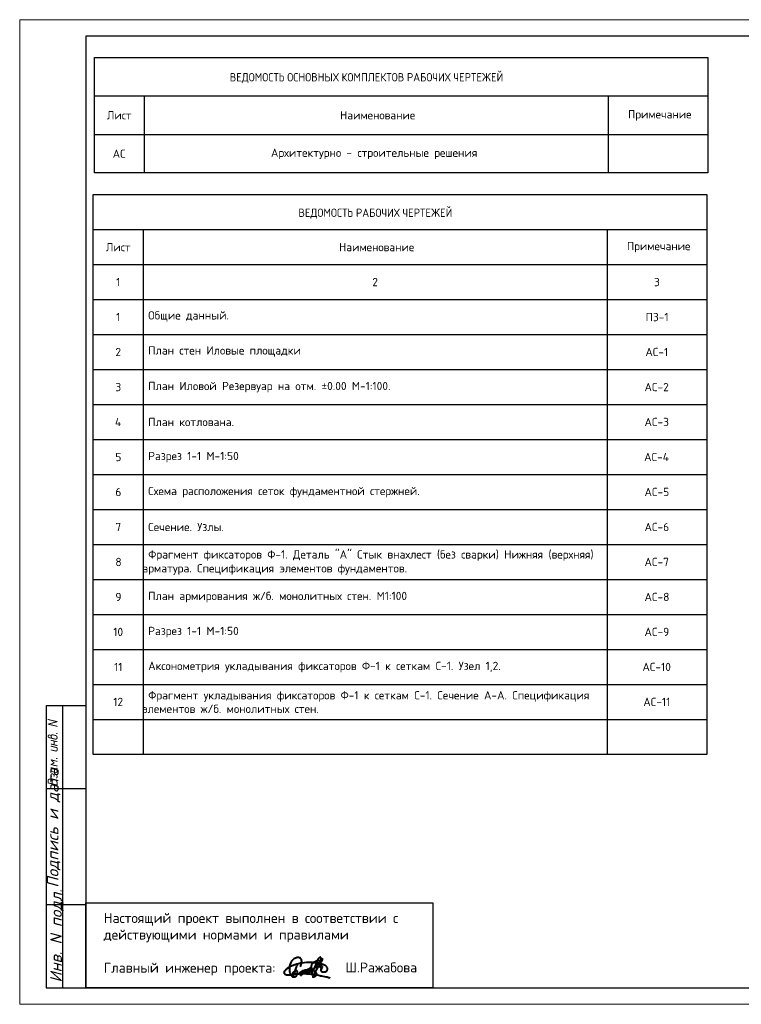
# Model space of a CAD drawing. Header units: millimetres. Extents: x -2765404 to 1548445, y -374876 to 1313256.
# Tile 72 of 77: x 15757 to 37526, y -32404 to -2707. Entities that reach past the tile are written whole.
import ezdxf

# ---------------------------------------------------------------- set-up
doc = ezdxf.new("R2010")
doc.units = ezdxf.units.MM
for name, color, linetype in [('PDF _0', 7, 'Continuous'), ('PDF _СТЕНА', 7, 'Continuous'), ('PDF _Текст', 7, 'Continuous'), ('PDF _ЭМ', 7, 'Continuous')]:
    doc.layers.add(name, color=color, linetype=linetype)
doc.styles.add('PDF Cambria', font='Cambria.ttf')
doc.styles.add('PDF Cambria Bold', font='cambriab.ttf')
doc.styles.add('PDF ISOCPEUR', font='isocpeur.ttf')
doc.styles.add('PDF ISOCPEUR Italic', font='isocpeui.ttf')

# ---------------------------------------------------------------- blocks, each defined once
blk = doc.blocks.new('ghfgj jghjmhg jjbkm jkm')
at = {"color": 5, "linetype": 'ByBlock', "lineweight": 40}
for points in [[(-261.31, -8185.11), (-261.13, -8184.8), (-260.98, -8184.44), (-260.83, -8184.1), (-260.77, -8183.74), (-260.77, -8183.33), (-260.84, -8183.04), (-260.94, -8182.72), (-261.1, -8182.45), (-261.24, -8182.27), (-261.41, -8182.13), (-261.62, -8182.06), (-261.9, -8181.99), (-262.16, -8181.99), (-262.45, -8182.02), (-262.71, -8182.09), (-263.01, -8182.18), (-263.21, -8182.28), (-263.56, -8182.45), (-264.11, -8182.93), (-264.37, -8183.23), (-264.55, -8183.47), (-264.7, -8183.74), (-264.8, -8183.97), (-264.9, -8184.28), (-265, -8184.61), (-265.09, -8184.89), (-265.13, -8185.31), (-265.15, -8185.69), (-265.12, -8186.51), (-265.09, -8186.93), (-265.04, -8187.29), (-264.92, -8187.73), (-264.78, -8187.96), (-264.64, -8188.12), (-264.45, -8188.27), (-264.32, -8188.36), (-264.16, -8188.48), (-263.95, -8188.61), (-263.68, -8188.73), (-263.56, -8188.75), (-263.38, -8188.75), (-263.2, -8188.74), (-263.02, -8188.68), (-262.84, -8188.57), (-262.69, -8188.42), (-262.59, -8188.25), (-262.52, -8188.12), (-262.41, -8187.9), (-262.33, -8187.69), (-262.3, -8187.5), (-262.26, -8187.31), (-262.28, -8187.17), (-262.31, -8186.97), (-262.36, -8186.84), (-262.45, -8186.73), (-262.56, -8186.64), (-262.73, -8186.58), (-262.89, -8186.59), (-263.01, -8186.62), (-263.19, -8186.68), (-263.41, -8186.81), (-263.72, -8187.06), (-263.88, -8187.25), (-263.98, -8187.39), (-264.08, -8187.51), (-264.14, -8187.64), (-264.2, -8187.77), (-264.24, -8187.93), (-264.28, -8188.14), (-264.29, -8188.31), (-264.26, -8188.51), (-264.16, -8188.67), (-264.1, -8188.78), (-264.05, -8188.82), (-264.02, -8188.82), (-263.97, -8188.8), (-263.94, -8188.76), (-263.9, -8188.7), (-263.85, -8188.61), (-263.54, -8187.99), (-263.32, -8187.47), (-263.12, -8186.97), (-262.97, -8186.37), (-262.66, -8185.37), (-262.49, -8184.87), (-262.44, -8184.66), (-262.42, -8184.64), (-262.41, -8184.62), (-262.39, -8184.62), (-262.37, -8184.63), (-262.36, -8184.64), (-262.36, -8184.67), (-262.36, -8184.69), (-262.37, -8184.71), (-262.38, -8184.74)], [(-261.91, -8188.06), (-261.82, -8187.85), (-261.76, -8187.75), (-261.72, -8187.7), (-261.67, -8187.6), (-261.55, -8187.48), (-261.46, -8187.39), (-261.37, -8187.28), (-261.3, -8187.19), (-261.16, -8187.1), (-261.1, -8187.05), (-261, -8186.94), (-260.91, -8186.85), (-260.83, -8186.81), (-260.75, -8186.76), (-260.66, -8186.71), (-260.58, -8186.66), (-260.51, -8186.61), (-260.44, -8186.57), (-260.38, -8186.54), (-260.32, -8186.52), (-260.26, -8186.51), (-260.22, -8186.51), (-260.19, -8186.53), (-260.18, -8186.54), (-260.16, -8186.58), (-260.14, -8186.65), (-260.15, -8186.71), (-260.15, -8186.76), (-260.17, -8186.81), (-260.19, -8186.86), (-260.2, -8186.9), (-260.24, -8187.01), (-260.26, -8187.11), (-260.27, -8187.17), (-260.29, -8187.21), (-260.32, -8187.29), (-260.35, -8187.37), (-260.38, -8187.43), (-260.41, -8187.49), (-260.47, -8187.62), (-260.52, -8187.67), (-260.56, -8187.77), (-260.6, -8187.82), (-260.66, -8187.9), (-260.7, -8187.94), (-260.73, -8187.99), (-260.76, -8188.02), (-260.79, -8188.05), (-260.82, -8188.09), (-260.86, -8188.12), (-260.89, -8188.15), (-260.93, -8188.18), (-260.96, -8188.21), (-261, -8188.23), (-261.04, -8188.26), (-261.08, -8188.27), (-261.1, -8188.25), (-261.1, -8188.22), (-261.1, -8188.19), (-261.09, -8188.15), (-261.08, -8188.12), (-261.06, -8188.06), (-261.04, -8188.01), (-261.02, -8187.96), (-261, -8187.92), (-260.96, -8187.85), (-260.93, -8187.79), (-260.89, -8187.71), (-260.88, -8187.68), (-260.84, -8187.63), (-260.77, -8187.53), (-260.75, -8187.48), (-260.74, -8187.45), (-260.71, -8187.4), (-260.69, -8187.35), (-260.66, -8187.31), (-260.63, -8187.27), (-260.6, -8187.22), (-260.57, -8187.19), (-260.54, -8187.14), (-260.5, -8187.1), (-260.47, -8187.07), (-260.44, -8187.02), (-260.4, -8186.98), (-260.38, -8186.96), (-260.36, -8186.94), (-260.34, -8186.92), (-260.32, -8186.89), (-260.3, -8186.86), (-260.28, -8186.83), (-260.25, -8186.78), (-260.21, -8186.75), (-260.15, -8186.7), (-260.11, -8186.66), (-260.05, -8186.6), (-259.98, -8186.55), (-259.9, -8186.51), (-259.83, -8186.45), (-259.75, -8186.42), (-259.7, -8186.4), (-259.64, -8186.37), (-259.58, -8186.35), (-259.51, -8186.34), (-259.45, -8186.32), (-259.39, -8186.3), (-259.34, -8186.28), (-259.28, -8186.28), (-259.24, -8186.27), (-259.17, -8186.27), (-259.12, -8186.28), (-259.08, -8186.33), (-259.05, -8186.37), (-259.01, -8186.42), (-259, -8186.47), (-258.99, -8186.51), (-258.98, -8186.58), (-258.99, -8186.62), (-259, -8186.68), (-259, -8186.76), (-259.02, -8186.81), (-259.04, -8186.88), (-259.06, -8186.94), (-259.09, -8187.01), (-259.11, -8187.08), (-259.14, -8187.16), (-259.17, -8187.22), (-259.23, -8187.3), (-259.27, -8187.37), (-259.32, -8187.45), (-259.37, -8187.52), (-259.43, -8187.59), (-259.47, -8187.65), (-259.52, -8187.72), (-259.58, -8187.77), (-259.66, -8187.78), (-259.72, -8187.77), (-259.78, -8187.75), (-259.78, -8187.71), (-259.78, -8187.65), (-259.76, -8187.61), (-259.75, -8187.55), (-259.73, -8187.52), (-259.71, -8187.48), (-259.68, -8187.44), (-259.65, -8187.39), (-259.62, -8187.34), (-259.59, -8187.28), (-259.55, -8187.24), (-259.52, -8187.17), (-259.47, -8187.1), (-259.43, -8187.03), (-259.38, -8186.94), (-259.33, -8186.83), (-259.25, -8186.73), (-259.21, -8186.65), (-259.19, -8186.6), (-259.16, -8186.53), (-259.11, -8186.46), (-259.08, -8186.41), (-259.04, -8186.38), (-258.99, -8186.35), (-258.94, -8186.3), (-258.87, -8186.25), (-258.79, -8186.2), (-258.73, -8186.14), (-258.66, -8186.11), (-258.58, -8186.08), (-258.51, -8186.06), (-258.43, -8186.05), (-258.37, -8186.04), (-258.3, -8186.05), (-258.24, -8186.08), (-258.17, -8186.14), (-258.14, -8186.2), (-258.11, -8186.28), (-258.1, -8186.34), (-258.11, -8186.41), (-258.12, -8186.47), (-258.14, -8186.54), (-258.15, -8186.59), (-258.17, -8186.66), (-258.19, -8186.72), (-258.2, -8186.78), (-258.2, -8186.82), (-258.22, -8186.86), (-258.23, -8186.89), (-258.25, -8186.92), (-258.26, -8186.95), (-258.29, -8186.99), (-258.32, -8187.02), (-258.34, -8187.05), (-258.39, -8187.11), (-258.43, -8187.16), (-258.47, -8187.21), (-258.52, -8187.26), (-258.56, -8187.3), (-258.6, -8187.34), (-258.66, -8187.39), (-258.71, -8187.42), (-258.76, -8187.45), (-258.81, -8187.46), (-258.87, -8187.47), (-258.92, -8187.46), (-258.97, -8187.43), (-259, -8187.37), (-259, -8187.33), (-258.99, -8187.29), (-258.97, -8187.22), (-258.94, -8187.15), (-258.92, -8187.1), (-258.9, -8187.04), (-258.87, -8186.98), (-258.83, -8186.92), (-258.79, -8186.83), (-258.73, -8186.76), (-258.69, -8186.69), (-258.64, -8186.6), (-258.59, -8186.53), (-258.52, -8186.39), (-258.45, -8186.3), (-258.4, -8186.23), (-258.37, -8186.19), (-258.33, -8186.13), (-258.27, -8186.07), (-258.27, -8186.07), (-258.2, -8185.98), (-258.14, -8185.89), (-258.09, -8185.82), (-258.02, -8185.76), (-257.94, -8185.7), (-257.9, -8185.67), (-257.82, -8185.66), (-257.78, -8185.64), (-257.74, -8185.64), (-257.71, -8185.65), (-257.67, -8185.67), (-257.64, -8185.68), (-257.63, -8185.7), (-257.61, -8185.72), (-257.59, -8185.75), (-257.57, -8185.79), (-257.56, -8185.83), (-257.55, -8185.87), (-257.55, -8185.91), (-257.55, -8185.96), (-257.55, -8186.03), (-257.56, -8186.07), (-257.56, -8186.08), (-257.57, -8186.15), (-257.59, -8186.21), (-257.61, -8186.3), (-257.64, -8186.38), (-257.66, -8186.44), (-257.67, -8186.48), (-257.68, -8186.51), (-257.71, -8186.54), (-257.75, -8186.6), (-257.8, -8186.67), (-257.83, -8186.72), (-257.86, -8186.76), (-257.9, -8186.81), (-257.94, -8186.88), (-257.98, -8186.93), (-258, -8186.95), (-258.03, -8187), (-258.06, -8187.06), (-258.11, -8187.11), (-258.14, -8187.15), (-258.19, -8187.21), (-258.24, -8187.27), (-258.25, -8187.29), (-258.28, -8187.33), (-258.29, -8187.35), (-258.32, -8187.39), (-258.34, -8187.43), (-258.37, -8187.43), (-258.37, -8187.42), (-258.36, -8187.39), (-258.34, -8187.37), (-258.33, -8187.36), (-258.31, -8187.35), (-258.29, -8187.34), (-258.26, -8187.34), (-258.24, -8187.33), (-258.21, -8187.33), (-258.19, -8187.32), (-258.17, -8187.31), (-258.16, -8187.3), (-258.14, -8187.29), (-258.12, -8187.27), (-258.07, -8187.24), (-258.03, -8187.21), (-257.98, -8187.19), (-257.95, -8187.16), (-257.9, -8187.14), (-257.87, -8187.12), (-257.84, -8187.09), (-257.79, -8187.07), (-257.75, -8187.03), (-257.72, -8186.99), (-257.69, -8186.96), (-257.65, -8186.92), (-257.62, -8186.9), (-257.6, -8186.88), (-257.56, -8186.85), (-257.53, -8186.81), (-257.48, -8186.78), (-257.44, -8186.74), (-257.38, -8186.69), (-257.35, -8186.66), (-257.31, -8186.62), (-257.23, -8186.55), (-257.19, -8186.5), (-257.11, -8186.42), (-257.09, -8186.38), (-257.05, -8186.35), (-257.02, -8186.32), (-256.95, -8186.25), (-256.89, -8186.21), (-256.84, -8186.14), (-256.8, -8186.1), (-256.75, -8186.04), (-256.69, -8185.98), (-256.62, -8185.91), (-256.51, -8185.83), (-256.44, -8185.76), (-256.35, -8185.66), (-256.25, -8185.58), (-256.13, -8185.49), (-256.02, -8185.4), (-255.95, -8185.32), (-255.88, -8185.25), (-255.84, -8185.19), (-255.77, -8185.12), (-255.73, -8185.07), (-255.68, -8185.03), (-255.64, -8184.98), (-255.58, -8184.94), (-255.53, -8184.88), (-255.49, -8184.83), (-255.41, -8184.76), (-255.34, -8184.69), (-255.27, -8184.63), (-255.19, -8184.52), (-255.12, -8184.44), (-255.03, -8184.33), (-254.95, -8184.24), (-254.87, -8184.16), (-254.79, -8184.07), (-254.68, -8183.95), (-254.62, -8183.87), (-254.55, -8183.8), (-254.44, -8183.7), (-254.37, -8183.64), (-254.29, -8183.57), (-254.22, -8183.49), (-254.18, -8183.4), (-254.14, -8183.31), (-254.1, -8183.19), (-254.04, -8183.1), (-253.99, -8183), (-253.98, -8182.94), (-253.95, -8182.84), (-253.96, -8182.75), (-253.96, -8182.67), (-253.96, -8182.59), (-253.98, -8182.53), (-254, -8182.46), (-254, -8182.41), (-254.01, -8182.37), (-254.01, -8182.32), (-254.02, -8182.27), (-254.05, -8182.2), (-254.07, -8182.14), (-254.08, -8182.09), (-254.1, -8182.05), (-254.11, -8182.01), (-254.14, -8181.97), (-254.16, -8181.92), (-254.2, -8181.91), (-254.23, -8181.9), (-254.26, -8181.89), (-254.3, -8181.91), (-254.35, -8181.94), (-254.43, -8181.95), (-254.47, -8181.99), (-254.53, -8182.04), (-254.57, -8182.08), (-254.64, -8182.12), (-254.69, -8182.17), (-254.76, -8182.23), (-254.81, -8182.27), (-254.87, -8182.35), (-254.96, -8182.46), (-255, -8182.55), (-255.07, -8182.66), (-255.12, -8182.79), (-255.15, -8182.86), (-255.19, -8182.97), (-255.27, -8183.13), (-255.37, -8183.34), (-255.41, -8183.43), (-255.53, -8183.68), (-255.67, -8183.97), (-256, -8184.65), (-256.31, -8185.35), (-256.67, -8186.19), (-256.9, -8186.73), (-257.1, -8187.18), (-257.41, -8187.89), (-257.54, -8188.2)], [(-253.34, -8182.28), (-253.56, -8182.65), (-253.77, -8183), (-254.11, -8183.59), (-254.52, -8184.3), (-254.91, -8184.96), (-255.39, -8185.76), (-255.74, -8186.34), (-256.11, -8187.1), (-256.54, -8187.95), (-256.73, -8188.33), (-256.84, -8188.57), (-256.93, -8188.74), (-256.92, -8188.8), (-256.89, -8188.85), (-256.86, -8188.86), (-256.81, -8188.84), (-256.74, -8188.83), (-256.64, -8188.81), (-256.56, -8188.79), (-256.47, -8188.76), (-256.39, -8188.73), (-256.31, -8188.7), (-256.23, -8188.63), (-256.13, -8188.56), (-256, -8188.5), (-255.91, -8188.43), (-255.81, -8188.37), (-255.75, -8188.32), (-255.67, -8188.28), (-255.63, -8188.22), (-255.59, -8188.15), (-255.56, -8188.11), (-255.5, -8188.03), (-255.46, -8187.96), (-255.44, -8187.92), (-255.45, -8187.85), (-255.46, -8187.79), (-255.5, -8187.71), (-255.54, -8187.64), (-255.58, -8187.57), (-255.61, -8187.51), (-255.65, -8187.45), (-255.7, -8187.36), (-255.76, -8187.29), (-255.8, -8187.25), (-255.85, -8187.2), (-255.9, -8187.14), (-255.94, -8187.09), (-255.98, -8187.05), (-256.02, -8187), (-256.07, -8186.95), (-256.18, -8186.86), (-256.26, -8186.79), (-256.33, -8186.71), (-256.41, -8186.65), (-256.47, -8186.6), (-256.58, -8186.49), (-256.65, -8186.42), (-256.71, -8186.36), (-256.79, -8186.28), (-257.01, -8186.05), (-257.11, -8185.94), (-257.19, -8185.79), (-257.27, -8185.64), (-257.33, -8185.47), (-257.37, -8185.32), (-257.38, -8185.12), (-257.35, -8184.97), (-257.32, -8184.85), (-257.27, -8184.71), (-257.23, -8184.56), (-257.16, -8184.36), (-257.04, -8184.14), (-256.93, -8184), (-256.82, -8183.83), (-256.71, -8183.73), (-256.61, -8183.62), (-256.49, -8183.55), (-256.34, -8183.46), (-256.22, -8183.4), (-256.1, -8183.33), (-255.94, -8183.23), (-255.78, -8183.18), (-255.62, -8183.13), (-255.47, -8183.08), (-255.27, -8183.05), (-255.11, -8183.03), (-254.91, -8183), (-254.69, -8183), (-254.47, -8183.01), (-254.3, -8183.05), (-254.08, -8183.21), (-253.99, -8183.39)], [(-254.12, -8185.87), (-253.9, -8185.82), (-253.74, -8185.78), (-253.55, -8185.63), (-253.51, -8185.51), (-253.5, -8185.43), (-253.51, -8185.3), (-253.56, -8185.19), (-253.6, -8185.09), (-253.66, -8185.02), (-253.75, -8184.96), (-253.85, -8184.92), (-253.94, -8184.88), (-254.03, -8184.84), (-254.1, -8184.84), (-254.19, -8184.85), (-254.27, -8184.88), (-254.32, -8184.93), (-254.37, -8185.02), (-254.4, -8185.1), (-254.39, -8185.21), (-254.33, -8185.34), (-254.28, -8185.45), (-254.21, -8185.54), (-254.12, -8185.61), (-254.02, -8185.68), (-253.92, -8185.74), (-253.82, -8185.8), (-253.82, -8185.8), (-253.76, -8185.91), (-253.77, -8185.94), (-253.82, -8185.97), (-253.89, -8186.03), (-253.95, -8186.11), (-254.01, -8186.18), (-254.04, -8186.27), (-254.07, -8186.34), (-254.08, -8186.44), (-254.05, -8186.53), (-254.03, -8186.62), (-253.98, -8186.7), (-253.92, -8186.77), (-253.84, -8186.85), (-253.78, -8186.91), (-253.73, -8186.97), (-253.64, -8187.02), (-253.58, -8187.04), (-253.52, -8187.05), (-253.46, -8187.06), (-253.38, -8187.07), (-253.28, -8187.07), (-253.18, -8187.08), (-253.1, -8187.08), (-253.03, -8187.07), (-252.94, -8187.07), (-252.86, -8187.06), (-252.76, -8187.05), (-252.69, -8187.05), (-252.61, -8187.04), (-252.55, -8187.02), (-252.48, -8187), (-252.43, -8186.98), (-252.36, -8186.95), (-252.29, -8186.92), (-252.24, -8186.9), (-252.18, -8186.87), (-252.14, -8186.84), (-252.09, -8186.81), (-252.04, -8186.78), (-251.99, -8186.73), (-251.96, -8186.7), (-251.91, -8186.65), (-251.87, -8186.61), (-251.84, -8186.56), (-251.82, -8186.52), (-251.78, -8186.43), (-251.74, -8186.32), (-251.7, -8186.18), (-251.67, -8186.04), (-251.67, -8185.93), (-251.67, -8185.84), (-251.7, -8185.76), (-251.74, -8185.66), (-251.78, -8185.55), (-251.84, -8185.46), (-251.91, -8185.36), (-251.99, -8185.24), (-252.07, -8185.14), (-252.18, -8185.04), (-252.3, -8184.94), (-252.43, -8184.86), (-252.58, -8184.77), (-252.84, -8184.65), (-253.04, -8184.57), (-253.31, -8184.48), (-253.69, -8184.34), (-254.02, -8184.22), (-254.4, -8184.14), (-254.97, -8183.99), (-255.26, -8183.95), (-255.57, -8183.9), (-255.82, -8183.86), (-256.1, -8183.85), (-256.38, -8183.8), (-257.05, -8183.75), (-257.45, -8183.75), (-257.92, -8183.74), (-258.19, -8183.75), (-259.16, -8183.78), (-259.99, -8183.83), (-260.63, -8183.91), (-261.2, -8183.99), (-261.98, -8184.18), (-262.58, -8184.34), (-263.58, -8184.7), (-264.46, -8185.07), (-265.01, -8185.31), (-265.4, -8185.54), (-265.96, -8185.89), (-266.37, -8186.23), (-266.53, -8186.4), (-266.67, -8186.54), (-266.78, -8186.65), (-266.86, -8186.73), (-266.94, -8186.85), (-267, -8186.95), (-267.04, -8187.06), (-267.07, -8187.19), (-267.06, -8187.29), (-267.03, -8187.44), (-266.97, -8187.56), (-266.91, -8187.66), (-266.83, -8187.75), (-266.75, -8187.84), (-266.67, -8187.89), (-266.55, -8187.94), (-266.42, -8187.98), (-266.33, -8188.01), (-266.26, -8188.02), (-266.13, -8188.04), (-265.99, -8188.06), (-265.8, -8188.08), (-265.56, -8188.09), (-265.34, -8188.09), (-265.08, -8188.07), (-264.93, -8188.06), (-264.83, -8188.05), (-264.55, -8188.03), (-264.33, -8187.99), (-264.11, -8187.96), (-263.82, -8187.91), (-263.6, -8187.86), (-263.31, -8187.82), (-262.96, -8187.78), (-262.71, -8187.73), (-262.33, -8187.69), (-261.88, -8187.67), (-261.47, -8187.66), (-261.12, -8187.65), (-260.83, -8187.6), (-260.44, -8187.62), (-259.84, -8187.64), (-259.56, -8187.65), (-259.12, -8187.68), (-258.65, -8187.7), (-258.07, -8187.73), (-257.59, -8187.79), (-257.07, -8187.87), (-256.72, -8187.9), (-256.52, -8187.92), (-256.35, -8187.94), (-256.02, -8187.97), (-255.72, -8188.04), (-255.41, -8188.12), (-254.87, -8188.24), (-254.39, -8188.34), (-254.14, -8188.4), (-253.79, -8188.47), (-253.42, -8188.55), (-252.82, -8188.64), (-252.33, -8188.75), (-251.87, -8188.84), (-251.4, -8188.97), (-251.1, -8189.05), (-250.73, -8189.15)]]:
    blk.add_lwpolyline(points, dxfattribs=at)

msp = doc.modelspace()

# ---------------------------------------------------------------- hatches: boundary and pattern name
at = {"layer": 'PDF _ЭМ', "transparency": 33554559}
for points in [[(16610, -23941), (16831, -23881), (16610, -23827), (16607, -23824), (16604, -23824), (16601, -23821), (16601, -23815), (16601, -23815), (16601, -23809), (16601, -23806), (16604, -23803), (16607, -23803), (16610, -23800), (16616, -23800), (16619, -23800), (16619, -23800), (16888, -23866), (16894, -23869), (16897, -23869), (16897, -23872), (16900, -23878), (16900, -23878), (16900, -23884), (16897, -23887), (16894, -23890), (16891, -23890), (16888, -23893), (16670, -23953), (16888, -24006), (16894, -24006), (16897, -24009), (16897, -24012), (16900, -24015), (16900, -24018), (16900, -24021), (16897, -24027), (16894, -24027), (16891, -24030), (16888, -24033), (16885, -24033), (16879, -24030), (16879, -24030), (16610, -23968), (16607, -23965), (16604, -23962), (16601, -23959), (16601, -23956), (16601, -23953), (16601, -23950), (16601, -23947), (16604, -23944), (16607, -23941), (16610, -23941)], [(16879, -24249), (16867, -24243), (16861, -24243), (16858, -24240), (16855, -24237), (16855, -24234), (16855, -24231), (16855, -24228), (16855, -24222), (16858, -24222), (16861, -24219), (16864, -24219), (16870, -24216), (16873, -24219), (16873, -24219), (16888, -24222), (16894, -24222), (16897, -24225), (16897, -24228), (16900, -24231), (16900, -24234), (16900, -24240), (16897, -24243), (16897, -24246), (16894, -24246), (16888, -24249), (16885, -24249), (16879, -24249), (16879, -24249)], [(16810, -24482), (16810, -24566), (16888, -24584), (16894, -24584), (16897, -24587), (16897, -24590), (16900, -24593), (16900, -24596), (16900, -24602), (16897, -24605), (16894, -24605), (16891, -24608), (16888, -24611), (16885, -24611), (16879, -24611), (16879, -24611), (16700, -24566), (16697, -24566), (16694, -24563), (16691, -24560), (16691, -24557), (16691, -24554), (16691, -24548), (16694, -24545), (16694, -24545), (16697, -24542), (16703, -24539), (16706, -24539), (16709, -24539), (16709, -24539), (16780, -24557), (16780, -24473), (16700, -24455), (16697, -24452), (16694, -24450), (16691, -24447), (16691, -24444), (16691, -24441), (16691, -24438), (16691, -24435), (16694, -24432), (16697, -24429), (16700, -24429), (16706, -24429), (16709, -24429), (16709, -24429), (16888, -24470), (16894, -24473), (16897, -24476), (16897, -24479), (16900, -24482), (16900, -24485), (16900, -24488), (16897, -24491), (16894, -24494), (16891, -24497), (16888, -24497), (16885, -24497), (16879, -24497), (16879, -24497)], [(16700, -24632), (16697, -24632), (16694, -24629), (16691, -24626), (16691, -24623), (16691, -24620), (16691, -24614), (16691, -24611), (16694, -24608), (16697, -24608), (16700, -24605), (16706, -24605), (16709, -24605), (16709, -24605), (16885, -24650), (16888, -24650), (16894, -24653), (16894, -24656), (16897, -24659), (16900, -24662), (16900, -24665), (16900, -24668), (16900, -24737), (16900, -24740), (16900, -24746), (16897, -24749), (16897, -24752), (16894, -24755), (16891, -24758), (16891, -24764), (16885, -24767), (16885, -24767), (16882, -24770), (16879, -24773), (16876, -24773), (16870, -24776), (16867, -24776), (16861, -24779), (16858, -24779), (16852, -24779), (16852, -24779), (16846, -24779), (16843, -24779), (16840, -24779), (16700, -24743), (16697, -24743), (16694, -24740), (16691, -24737), (16691, -24734), (16691, -24731), (16691, -24728), (16691, -24725), (16694, -24722), (16697, -24719), (16700, -24719), (16706, -24719), (16709, -24719), (16709, -24719), (16840, -24749), (16843, -24752), (16849, -24752), (16849, -24752), (16855, -24752), (16858, -24749), (16861, -24749), (16864, -24746), (16867, -24743), (16867, -24740), (16870, -24737), (16870, -24731), (16870, -24728), (16870, -24674)], [(16751, -25057), (16804, -25114), (16807, -25117), (16810, -25120), (16810, -25123), (16810, -25126), (16807, -25132), (16804, -25132), (16801, -25135), (16742, -25168), (16888, -25201), (16894, -25204), (16897, -25207), (16897, -25210), (16900, -25213), (16900, -25216), (16900, -25219), (16897, -25222), (16894, -25225), (16891, -25228), (16888, -25228), (16885, -25228), (16879, -25228), (16879, -25228), (16700, -25186), (16697, -25183), (16694, -25180), (16691, -25177), (16691, -25174), (16691, -25171), (16691, -25168), (16691, -25165), (16694, -25162), (16697, -25159), (16771, -25120), (16694, -25042), (16691, -25036), (16691, -25033), (16691, -25033), (16691, -25027), (16691, -25024), (16694, -25021), (16697, -25021), (16700, -25018), (16706, -25018), (16709, -25018), (16709, -25018), (16888, -25063), (16894, -25063), (16897, -25066), (16897, -25069), (16900, -25072), (16900, -25075), (16900, -25078), (16897, -25081), (16894, -25084), (16891, -25087), (16888, -25090), (16885, -25090), (16879, -25087), (16879, -25087)], [(16879, -25003), (16867, -25000), (16861, -24997), (16858, -24997), (16855, -24994), (16855, -24988), (16855, -24988), (16855, -24982), (16855, -24979), (16858, -24976), (16861, -24976), (16864, -24973), (16870, -24973), (16873, -24973), (16873, -24973), (16888, -24976), (16894, -24979), (16897, -24982), (16897, -24985), (16900, -24988), (16900, -24991), (16900, -24994), (16897, -24997), (16897, -25000), (16894, -25003), (16888, -25003), (16885, -25003), (16879, -25003), (16879, -25003)], [(16882, -25587), (16879, -25590), (16876, -25593), (16870, -25593), (16870, -25593), (16864, -25593), (16861, -25593), (16858, -25590), (16855, -25587), (16855, -25584), (16855, -25581), (16855, -25578), (16858, -25575), (16858, -25569), (16861, -25566), (16864, -25560), (16864, -25557), (16867, -25554), (16867, -25548), (16870, -25545), (16870, -25542), (16870, -25539), (16870, -25539), (16870, -25524), (16870, -25521), (16870, -25518), (16867, -25512), (16867, -25509), (16864, -25506), (16864, -25503), (16861, -25500), (16858, -25497), (16855, -25494), (16849, -25494), (16846, -25491), (16843, -25491), (16840, -25488), (16834, -25488), (16831, -25488), (16828, -25488), (16825, -25488), (16822, -25488), (16816, -25491), (16816, -25494), (16813, -25497), (16810, -25500), (16810, -25503), (16810, -25506), (16810, -25509), (16810, -25521), (16810, -25524), (16807, -25530), (16804, -25530), (16801, -25533), (16798, -25533), (16795, -25536), (16789, -25533), (16786, -25533), (16783, -25530), (16780, -25527), (16780, -25524), (16780, -25521), (16780, -25503), (16780, -25500), (16780, -25494), (16777, -25491), (16777, -25488), (16774, -25485), (16771, -25482), (16771, -25479), (16768, -25476), (16766, -25473), (16760, -25473), (16757, -25470), (16751, -25467), (16751, -25467), (16745, -25467), (16742, -25467), (16739, -25467), (16736, -25467), (16733, -25467), (16727, -25470), (16727, -25470), (16724, -25473), (16721, -25476), (16721, -25482), (16721, -25485), (16721, -25488), (16721, -25503), (16721, -25506), (16721, -25509), (16721, -25512), (16724, -25518), (16724, -25521), (16727, -25527), (16727, -25527), (16730, -25533), (16733, -25539), (16733, -25542), (16736, -25545), (16736, -25545), (16733, -25548), (16733, -25551), (16730, -25554), (16727, -25557), (16721, -25557), (16721, -25557), (16715, -25557), (16712, -25557), (16709, -25554), (16706, -25551), (16703, -25548), (16703, -25542), (16700, -25539), (16697, -25536), (16697, -25533), (16694, -25527), (16694, -25524), (16694, -25521), (16691, -25515), (16691, -25512), (16691, -25509), (16691, -25503), (16691, -25500), (16691, -25494), (16691, -25494), (16691, -25482), (16691, -25476), (16691, -25473), (16691, -25470), (16694, -25464), (16694, -25461), (16697, -25458), (16700, -25455), (16703, -25452), (16703, -25452), (16706, -25449), (16712, -25446), (16715, -25443), (16718, -25443), (16724, -25440), (16727, -25440), (16733, -25440), (16736, -25437), (16739, -25437), (16742, -25440), (16748, -25440), (16751, -25440), (16754, -25440), (16760, -25443), (16766, -25446), (16768, -25446), (16771, -25449), (16777, -25452), (16780, -25452), (16783, -25455), (16786, -25458), (16789, -25461), (16792, -25464), (16792, -25467), (16795, -25470), (16795, -25473), (16798, -25470), (16801, -25467), (16804, -25464), (16810, -25464), (16813, -25461), (16816, -25461), (16822, -25461), (16825, -25461), (16831, -25461), (16834, -25461), (16840, -25461), (16846, -25464), (16849, -25464), (16855, -25467), (16858, -25467), (16864, -25470), (16867, -25470), (16870, -25473), (16873, -25476), (16876, -25479), (16879, -25479), (16882, -25482), (16885, -25485), (16888, -25488), (16891, -25491), (16891, -25494), (16894, -25497), (16894, -25503), (16897, -25506), (16897, -25509), (16897, -25515), (16900, -25518), (16900, -25524), (16900, -25527), (16900, -25533), (16900, -25533), (16900, -25545), (16900, -25548), (16900, -25554), (16897, -25557), (16897, -25560), (16897, -25563), (16894, -25566), (16894, -25572), (16891, -25575), (16888, -25578), (16885, -25584), (16882, -25587), (16882, -25587)]]:
    msp.add_hatch(color=256, dxfattribs=at).paths.add_polyline_path(points)
h = msp.add_hatch(color=256, dxfattribs=at)
h.paths.add_polyline_path([(16700, -24360), (16700, -24357), (16697, -24351), (16694, -24348), (16694, -24345), (16691, -24339), (16691, -24336), (16691, -24333), (16691, -24330), (16691, -24324), (16691, -24324), (16691, -24321), (16688, -24318), (16688, -24315), (16685, -24312), (16682, -24309), (16676, -24306), (16676, -24303), (16670, -24300), (16667, -24300), (16664, -24297), (16658, -24294), (16655, -24294), (16652, -24294), (16649, -24294), (16646, -24294), (16640, -24294), (16637, -24297), (16634, -24297), (16634, -24300), (16631, -24303), (16631, -24309), (16631, -24312), (16631, -24315), (16631, -24321), (16631, -24324), (16631, -24327), (16634, -24330), (16634, -24336), (16637, -24339), (16640, -24339), (16643, -24342), (16646, -24345), (16649, -24348), (16652, -24348), (16658, -24351), (16661, -24351)], flags=0)
h.paths.add_polyline_path([(16661, -24378), (16655, -24378), (16649, -24375), (16646, -24375), (16640, -24372), (16637, -24372), (16634, -24369), (16628, -24366), (16625, -24366), (16622, -24363), (16619, -24360), (16616, -24357), (16613, -24354), (16613, -24351), (16610, -24348), (16607, -24345), (16607, -24342), (16604, -24339), (16604, -24336), (16601, -24330), (16601, -24327), (16601, -24321), (16601, -24318), (16601, -24312), (16601, -24309), (16601, -24309), (16601, -24303), (16601, -24300), (16601, -24297), (16604, -24291), (16604, -24288), (16607, -24285), (16610, -24282), (16613, -24279), (16613, -24279), (16616, -24276), (16622, -24273), (16625, -24270), (16628, -24270), (16634, -24267), (16637, -24267), (16640, -24267), (16646, -24264), (16649, -24264), (16652, -24264), (16658, -24267), (16661, -24267), (16664, -24267), (16670, -24270), (16673, -24270), (16676, -24273), (16682, -24273), (16685, -24276), (16688, -24279), (16691, -24282), (16694, -24285), (16697, -24288), (16697, -24291), (16700, -24288), (16700, -24285), (16703, -24279), (16706, -24276), (16709, -24276), (16712, -24273), (16715, -24270), (16721, -24267), (16724, -24267), (16727, -24264), (16733, -24264), (16736, -24264), (16742, -24264), (16745, -24261), (16748, -24261), (16754, -24264), (16757, -24264), (16763, -24264), (16766, -24264), (16825, -24279), (16831, -24279), (16834, -24282), (16840, -24282), (16843, -24285), (16849, -24285), (16852, -24288), (16858, -24291), (16861, -24291), (16864, -24294), (16867, -24297), (16870, -24300), (16873, -24300), (16876, -24303), (16879, -24306), (16882, -24309), (16882, -24309), (16885, -24312), (16888, -24315), (16888, -24318), (16891, -24321), (16891, -24324), (16894, -24330), (16894, -24333), (16897, -24336), (16897, -24339), (16897, -24345), (16897, -24348), (16900, -24354), (16900, -24357), (16900, -24363), (16900, -24366), (16900, -24372), (16900, -24375), (16897, -24378), (16897, -24384), (16897, -24387), (16894, -24390), (16891, -24393), (16888, -24396), (16888, -24402), (16885, -24405), (16882, -24405), (16879, -24408), (16876, -24411), (16873, -24414), (16867, -24414), (16864, -24417), (16861, -24417), (16855, -24420), (16852, -24420), (16846, -24420), (16843, -24420), (16840, -24420), (16837, -24420), (16831, -24420), (16828, -24420), (16825, -24420)], flags=0)
h.paths.add_polyline_path([(16825, -24306), (16766, -24291), (16760, -24291), (16757, -24291), (16751, -24291), (16748, -24291), (16745, -24291), (16739, -24291), (16736, -24291), (16733, -24294), (16730, -24294), (16727, -24297), (16727, -24300), (16724, -24303), (16724, -24306), (16721, -24312), (16721, -24315), (16721, -24321), (16721, -24324), (16721, -24327), (16721, -24333), (16721, -24336), (16721, -24339), (16724, -24342), (16724, -24348), (16727, -24351), (16727, -24354), (16730, -24357), (16733, -24360), (16736, -24363), (16739, -24363), (16742, -24366), (16745, -24369), (16748, -24369), (16754, -24372), (16757, -24375), (16763, -24375), (16766, -24375), (16825, -24390), (16828, -24393), (16834, -24393), (16837, -24393), (16840, -24393), (16846, -24393), (16849, -24393), (16852, -24390), (16855, -24390), (16858, -24387), (16861, -24387), (16864, -24384), (16867, -24381), (16867, -24375), (16867, -24372), (16870, -24369), (16870, -24363), (16870, -24360), (16870, -24354), (16870, -24351), (16867, -24348), (16867, -24342), (16867, -24339), (16864, -24336), (16864, -24333), (16861, -24330), (16858, -24327), (16858, -24324), (16855, -24321), (16852, -24318), (16849, -24315), (16846, -24315), (16840, -24312), (16837, -24312), (16834, -24309), (16828, -24309), (16825, -24306)], flags=0)
h = msp.add_hatch(color=256, dxfattribs=at)
h.paths.add_polyline_path([(16870, -25375), (16870, -25348), (16870, -25345), (16867, -25339), (16867, -25336), (16864, -25333), (16864, -25330), (16861, -25327), (16858, -25321), (16855, -25318), (16849, -25318), (16846, -25315), (16843, -25312), (16840, -25312), (16721, -25282), (16721, -25339), (16721, -25345), (16721, -25348), (16721, -25351), (16724, -25354), (16724, -25357), (16727, -25360), (16730, -25363), (16733, -25366), (16736, -25369), (16739, -25372), (16742, -25372), (16748, -25375), (16751, -25375), (16840, -25395), (16843, -25395), (16849, -25398), (16849, -25398), (16855, -25395), (16858, -25395), (16861, -25395), (16864, -25393), (16867, -25390), (16867, -25387), (16870, -25384), (16870, -25378), (16870, -25375)], flags=0)
h.paths.add_polyline_path([(16900, -25384), (16900, -25387), (16900, -25390), (16897, -25395), (16897, -25398), (16894, -25401), (16891, -25404), (16891, -25407), (16888, -25410), (16885, -25413), (16882, -25416), (16879, -25416), (16876, -25419), (16870, -25422), (16867, -25422), (16864, -25425), (16858, -25425), (16855, -25425), (16852, -25425), (16846, -25425), (16843, -25425), (16840, -25422), (16751, -25401), (16745, -25401), (16739, -25398), (16736, -25398), (16730, -25395), (16727, -25395), (16724, -25393), (16718, -25390), (16715, -25387), (16712, -25387), (16709, -25384), (16706, -25381), (16703, -25378), (16703, -25378), (16703, -25375), (16700, -25372), (16697, -25369), (16697, -25366), (16694, -25363), (16694, -25357), (16691, -25354), (16691, -25351), (16691, -25345), (16691, -25342), (16691, -25336), (16691, -25333), (16691, -25261), (16691, -25258), (16694, -25255), (16694, -25252), (16697, -25252), (16703, -25252), (16706, -25252), (16855, -25288), (16858, -25288), (16858, -25288), (16864, -25288), (16867, -25285), (16867, -25285), (16870, -25279), (16870, -25279), (16870, -25273), (16870, -25270), (16873, -25267), (16876, -25267), (16882, -25267), (16885, -25267), (16888, -25270), (16894, -25270), (16894, -25273), (16897, -25276), (16900, -25279), (16900, -25282), (16900, -25285), (16900, -25291), (16900, -25294), (16897, -25297), (16897, -25303), (16894, -25306), (16891, -25309), (16888, -25309), (16885, -25312), (16882, -25312), (16885, -25315), (16888, -25318), (16891, -25321), (16891, -25324), (16894, -25327), (16897, -25330), (16897, -25333), (16897, -25339), (16900, -25342), (16900, -25348), (16900, -25351), (16900, -25354)], flags=0)
h = msp.add_hatch(color=256, dxfattribs=at)
h.paths.add_polyline_path([(16736, -25644), (16739, -25638), (16742, -25635), (16745, -25632), (16748, -25632), (16751, -25629), (16754, -25626), (16757, -25623), (16763, -25623), (16766, -25620), (16768, -25620), (16774, -25617), (16777, -25617), (16783, -25617), (16786, -25617), (16792, -25617), (16795, -25617), (16801, -25617), (16804, -25617), (16810, -25617), (16810, -25617), (16813, -25620), (16819, -25620), (16825, -25623), (16828, -25623), (16834, -25626), (16837, -25629), (16840, -25629), (16846, -25632), (16849, -25635), (16852, -25635), (16855, -25638), (16858, -25641), (16864, -25644), (16867, -25647), (16870, -25647), (16873, -25650), (16873, -25653), (16876, -25656), (16879, -25659), (16882, -25662), (16885, -25668), (16885, -25671), (16888, -25674), (16888, -25674), (16891, -25680), (16891, -25683), (16894, -25686), (16894, -25689), (16897, -25695), (16897, -25698), (16897, -25701), (16897, -25707), (16900, -25710), (16900, -25716), (16900, -25719), (16900, -25725), (16900, -25725), (16900, -25794), (16900, -25797), (16897, -25803), (16894, -25803), (16891, -25806), (16888, -25806), (16885, -25806), (16885, -25806), (16616, -25740), (16610, -25737), (16607, -25737), (16604, -25734), (16601, -25731), (16601, -25728), (16601, -25722), (16601, -25722), (16601, -25650), (16601, -25647), (16601, -25644), (16601, -25638), (16601, -25635), (16604, -25632), (16604, -25629), (16607, -25626), (16610, -25623), (16613, -25620), (16616, -25617), (16619, -25614), (16622, -25611), (16625, -25608), (16628, -25605), (16631, -25605), (16637, -25602), (16640, -25602), (16643, -25599), (16649, -25599), (16652, -25599), (16658, -25599), (16661, -25599), (16664, -25599), (16670, -25599), (16673, -25599), (16676, -25599), (16679, -25602), (16685, -25602), (16691, -25605), (16694, -25605), (16700, -25608), (16703, -25611), (16706, -25611), (16712, -25614), (16715, -25617), (16718, -25620), (16721, -25620), (16724, -25623), (16727, -25626), (16727, -25629), (16730, -25632), (16733, -25635), (16733, -25638), (16736, -25644)], flags=0)
h.paths.add_polyline_path([(16631, -25716), (16721, -25737), (16721, -25680), (16721, -25677), (16721, -25674), (16718, -25668), (16718, -25665), (16715, -25662), (16715, -25659), (16712, -25653), (16709, -25650), (16706, -25647), (16703, -25644), (16700, -25641), (16697, -25638), (16697, -25638), (16694, -25635), (16688, -25632), (16685, -25632), (16682, -25629), (16676, -25629), (16673, -25626), (16670, -25626), (16664, -25626), (16661, -25626), (16658, -25626), (16652, -25626), (16649, -25629), (16646, -25629), (16643, -25632), (16640, -25632), (16637, -25635), (16634, -25638), (16634, -25641), (16631, -25644), (16631, -25647), (16631, -25653), (16631, -25656), (16631, -25659)], flags=0)
h.paths.add_polyline_path([(16751, -25743), (16870, -25773), (16870, -25716), (16870, -25713), (16870, -25710), (16867, -25704), (16867, -25701), (16867, -25698), (16864, -25695), (16864, -25689), (16861, -25686), (16861, -25683), (16858, -25680), (16855, -25677), (16852, -25674), (16849, -25671), (16846, -25668), (16843, -25662), (16840, -25662), (16837, -25659), (16834, -25656), (16831, -25656), (16828, -25653), (16822, -25650), (16819, -25650), (16813, -25647), (16810, -25647), (16807, -25647), (16801, -25644), (16798, -25644), (16792, -25644), (16792, -25644), (16786, -25644), (16783, -25644), (16777, -25644), (16774, -25647), (16771, -25647), (16768, -25650), (16766, -25650), (16763, -25653), (16760, -25656), (16757, -25659), (16757, -25662), (16754, -25665), (16754, -25668), (16751, -25671), (16751, -25677), (16751, -25680), (16751, -25686), (16751, -25689)], flags=0)

# ---------------------------------------------------------------- linework, layer by layer
at = {"layer": 'PDF _0', "lineweight": 25}
for points in [[(36512, -7329), (18011, -7329), (18011, -3844), (36512, -3844)], [(36482, -24866), (17978, -24866), (17978, -7978), (36482, -7978)], [(17756, -29341), (28222, -29341), (28222, -31904), (17756, -31904)]]:
    msp.add_lwpolyline(points, close=True, dxfattribs=at)
for points in [[(18011, -5006), (36512, -5006)], [(19514, -5006), (19514, -7329)], [(33512, -5006), (33512, -7329)], [(18011, -6167), (36512, -6167)], [(17978, -9038), (36482, -9038)], [(19481, -9038), (19481, -24866)], [(33479, -9038), (33479, -24866)], [(17978, -10092), (36482, -10092)], [(17978, -11149), (36482, -11149)], [(17978, -12202), (36482, -12202)], [(17978, -13259), (36482, -13259)], [(17978, -14313), (36482, -14313)], [(17978, -15370), (36482, -15370)], [(17978, -16424), (36482, -16424)], [(17978, -17480), (36482, -17480)], [(17978, -18534), (36482, -18534)], [(17978, -19591), (36482, -19591)], [(17978, -20645), (36482, -20645)], [(17978, -21701), (36482, -21701)], [(17978, -22755), (36482, -22755)], [(17978, -23812), (36482, -23812)]]:
    msp.add_lwpolyline(points, dxfattribs=at)
at = {"layer": 'PDF _СТЕНА', "lineweight": 0}
msp.add_lwpolyline([(15757, -2707), (15757, -32404)], dxfattribs=at)
at = {"layer": 'PDF _СТЕНА', "lineweight": 5}
msp.add_lwpolyline([(15757, -32404), (15757, -32404)], dxfattribs=at)
at = {"layer": 'PDF _ЭМ', "lineweight": 20}
msp.add_lwpolyline([(15757, -32404), (57755, -32404), (57755, -2707), (15757, -2707)], close=True, dxfattribs=at)
at = {"layer": 'PDF _ЭМ', "lineweight": 30}
for points in [[(17756, -23405), (16556, -23405), (16556, -31904), (17756, -31904), (57255, -31904), (57255, -3207), (17756, -3207), (17756, -31904)], [(17056, -31904), (17056, -23405)], [(17756, -25904), (16556, -25904)], [(17756, -29404), (16556, -29404)]]:
    msp.add_lwpolyline(points, dxfattribs=at)

# ---------------------------------------------------------------- block references
at = {"color": 0, "xscale": 85.50048011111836, "yscale": 85.50048011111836, "zscale": 85.50048011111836}
msp.add_blockref('ghfgj jghjmhg jjbkm jkm', (46564, 668570), dxfattribs=at)

# ---------------------------------------------------------------- texts
at = {"layer": 'PDF _Текст', "attachment_point": 7}
for s, insert, char_height, style in [('ВЕДОМОСТЬ ОСНОВНЫХ КОМПЛЕКТОВ РАБОЧИХ ЧЕРТЕЖЕЙ', (22094, -4619), 250, 'PDF Cambria'), ('Лист', (18388, -5712), 247.4, 'PDF ISOCPEUR'), ('Наименование', (25420, -5712), 247.38, 'PDF ISOCPEUR'), ('Примечание', (34108, -5751), 247.4, 'PDF ISOCPEUR'), ('АС', (18562, -6874), 250, 'PDF ISOCPEUR'), ('Архитектурно - строительные решения', (23337, -6913), 250, 'PDF ISOCPEUR'), ('ВЕДОМОСТЬ РАБОЧИХ ЧЕРТЕЖЕЙ', (24166, -8706), 250.01, 'PDF Cambria Bold'), ('Лист', (18358, -9691), 247.4, 'PDF ISOCPEUR'), ('Наименование', (25390, -9691), 247.38, 'PDF ISOCPEUR'), ('Примечание', (34075, -9726), 247.4, 'PDF ISOCPEUR'), ('1', (18666, -10745), 250, 'PDF ISOCPEUR'), ('2', (26393, -10745), 250, 'PDF ISOCPEUR'), ('3', (34892, -10745), 250, 'PDF ISOCPEUR'), ('1', (18666, -11801), 250, 'PDF ISOCPEUR'), ('Общие данный.', (19634, -11818), 250, 'PDF ISOCPEUR'), ('ПЗ-1', (34638, -11801), 250, 'PDF ISOCPEUR'), ('2', (18643, -12855), 250, 'PDF ISOCPEUR'), ('План стен Иловые площадки', (19633, -12875), 250, 'PDF ISOCPEUR'), ('АС-1', (34632, -12855), 250, 'PDF ISOCPEUR'), ('3', (18643, -13912), 250, 'PDF ISOCPEUR'), ('План Иловой Резервуар на отм. ±0.00 М-1:100.', (19633, -13948), 250, 'PDF ISOCPEUR'), ('АС-2', (34605, -13912), 250, 'PDF ISOCPEUR'), ('4', (18631, -14966), 250, 'PDF ISOCPEUR'), ('План котлована.', (19633, -14966), 250, 'PDF ISOCPEUR'), ('АС-3', (34605, -14966), 250, 'PDF ISOCPEUR'), ('5', (18643, -16022), 250, 'PDF ISOCPEUR'), ('Разрез 1-1 М-1:50', (19633, -16059), 250, 'PDF ISOCPEUR'), ('АС-4', (34593, -16022), 250, 'PDF ISOCPEUR'), ('6', (18643, -17076), 250, 'PDF ISOCPEUR'), ('Схема расположения сеток фундаментной стержней.', (19633, -17115), 250, 'PDF ISOCPEUR'), ('АС-5', (34605, -17076), 250, 'PDF ISOCPEUR'), ('7', (18643, -18133), 250, 'PDF ISOCPEUR'), ('Сечение. Узлы.', (19633, -18133), 250, 'PDF ISOCPEUR'), ('АС-6', (34605, -18133), 250, 'PDF ISOCPEUR'), ('Фрагмент фиксаторов Ф-1. Деталь "А" Стык внахлест (без сварки) Нижняя (верхняя)', (19633, -19028), 250, 'PDF ISOCPEUR'), ('8', (18643, -19187), 250, 'PDF ISOCPEUR'), ('АС-7', (34605, -19187), 250, 'PDF ISOCPEUR'), ('арматура. Спецификация элементов фундаментов.', (19457, -19447), 250, 'PDF ISOCPEUR'), ('9', (18643, -20243), 250, 'PDF ISOCPEUR'), ('План армирования ж/б. монолитных стен. М1:100', (19633, -20280), 250, 'PDF ISOCPEUR'), ('АС-8', (34605, -20243), 250, 'PDF ISOCPEUR'), ('10', (18580, -21297), 250, 'PDF ISOCPEUR'), ('Разрез 1-1 М-1:50', (19633, -21336), 250, 'PDF ISOCPEUR'), ('АС-9', (34605, -21297), 250, 'PDF ISOCPEUR'), ('11', (18604, -22354), 250, 'PDF ISOCPEUR'), ('Аксонометрия укладывания фиксаторов Ф-1 к сеткам С-1. Узел 1,2.', (19633, -22390), 250, 'PDF ISOCPEUR'), ('АС-10', (34542, -22354), 250, 'PDF ISOCPEUR'), ('12', (18580, -23408), 250, 'PDF ISOCPEUR'), ('Фрагмент укладывания фиксаторов Ф-1 к сеткам С-1. Сечение А-А. Спецификация', (19633, -23276), 250, 'PDF ISOCPEUR'), ('АС-11', (34569, -23408), 250, 'PDF ISOCPEUR'), ('элементов ж/б. монолитных стен.', (19457, -23617), 250, 'PDF ISOCPEUR'), ('Настоящий проект выполнен в соответствии с', (18292, -30033), 300, 'PDF ISOCPEUR'), ('действующими нормами и правилами', (18292, -30533), 300, 'PDF ISOCPEUR'), ('Главный инженер проекта:', (18292, -31533), 300, 'PDF ISOCPEUR'), ('Ш.Ражабова', (25582, -31443), 300, 'PDF ISOCPEUR')]:
    msp.add_mtext(s, dxfattribs=dict(at, insert=insert, char_height=char_height, style=style))
at = {"layer": 'PDF _Текст', "char_height": 350.01, "attachment_point": 7, "rotation": 90, "style": 'PDF ISOCPEUR Italic'}
for s, insert in [('Подпись и дата', (16984, -28886)), ('Инв. N подл.', (17085, -31748))]:
    msp.add_mtext(s, dxfattribs=dict(at, insert=insert))

doc.saveas('drawing.dxf')
